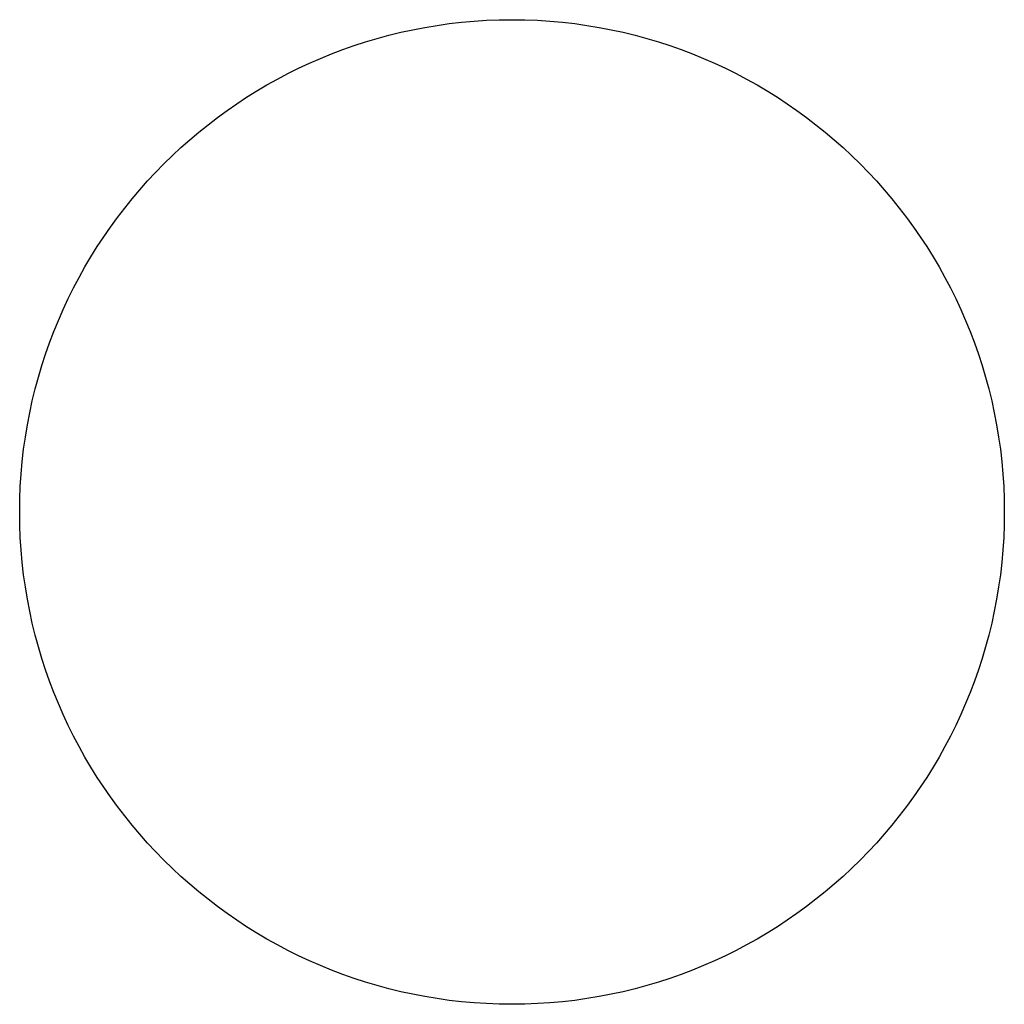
# Model space of a CAD drawing. Header units: millimetres. Extents: x -61 to 61, y -147 to -26.
import ezdxf

# ---------------------------------------------------------------- set-up
doc = ezdxf.new("R2010")
doc.units = ezdxf.units.MM
doc.header["$MEASUREMENT"] = 0
doc.layers.add('Predefinito', color=18, linetype='Continuous', true_color=0x000000)

msp = doc.modelspace()

# ---------------------------------------------------------------- linework, layer by layer
at = {"layer": 'Predefinito'}
for centre in [(0, -86, -205.51), (0, -86, -203.81)]:
    msp.add_circle(centre, 60.5, dxfattribs=at)

doc.saveas('drawing.dxf')
